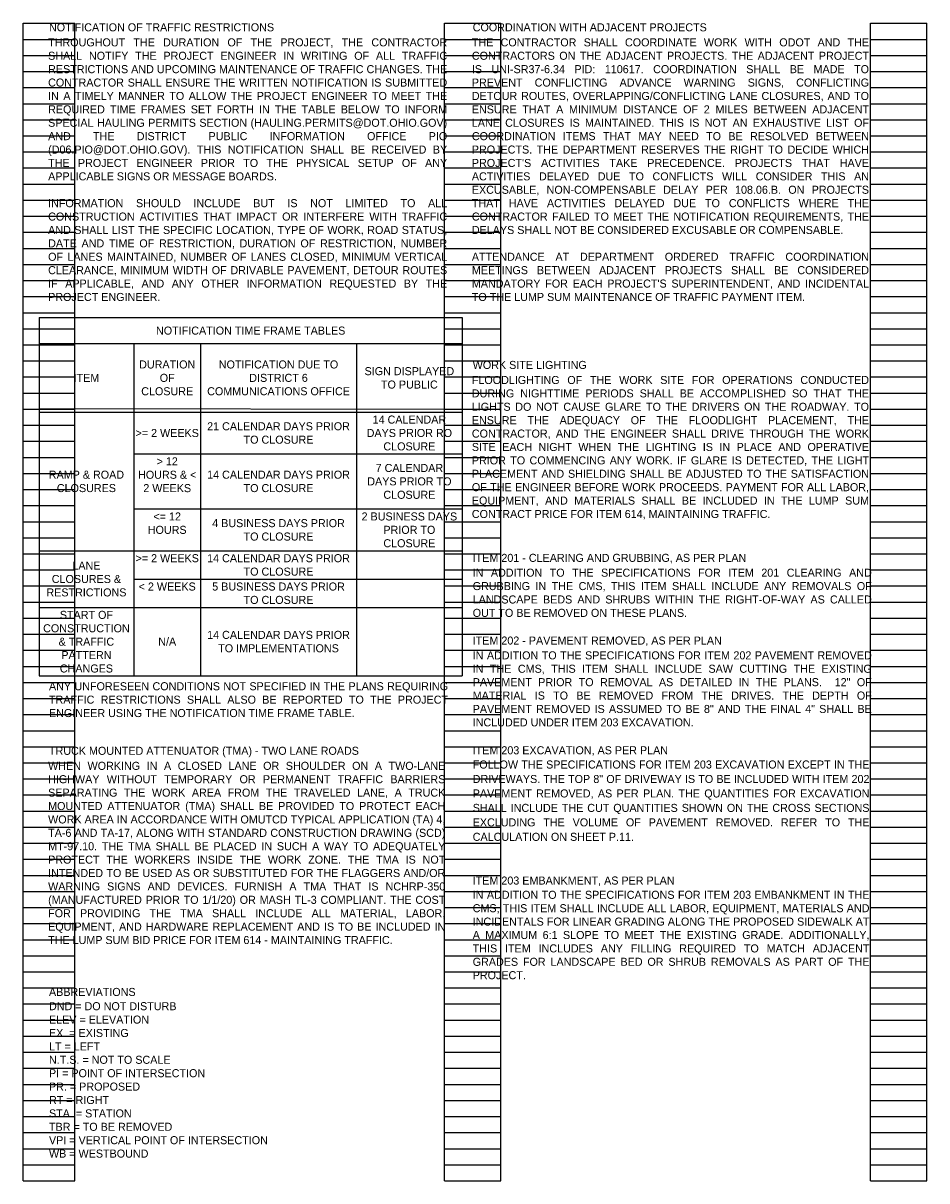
# Paper-space layout 'GENERAL NOTES 2' of a CAD drawing. Header units: feet. Extents: x 2 to 33.5, y 1 to 21.5.
# Tile 1 of 2: x 2 to 17.7, y 1 to 21.1. Entities that reach past the tile are written whole.
import ezdxf

# ---------------------------------------------------------------- set-up
doc = ezdxf.new("R2010")
doc.units = ezdxf.units.FT
doc.header["$MEASUREMENT"] = 0
doc.layers.add('SH_Text', color=7, linetype='Continuous')
doc.styles.add('Slanted-Normal', font='font31.shx', dxfattribs={"height": 0.14})
doc.styles.get("Standard").update_dxf_attribs({"font": 'arial.ttf'})

# ---------------------------------------------------------------- blocks, each defined once
blk = doc.blocks.new('*T885')
at = {"layer": 'SH_Text', "color": 0, "linetype": 'ByBlock', "lineweight": -2, "transparency": 16777216}
for p, q in [((0, 0), (7.372, 0)), ((0, 0), (0, -6.24)), ((7.372, 0), (7.372, -6.24)), ((0, -0.453), (7.372, -0.453)), ((1.65, -0.453), (1.65, -6.24)), ((2.813, -0.453), (2.813, -6.24)), ((5.529, -0.453), (5.529, -6.24)), ((0, -1.647), (7.372, -1.647)), ((1.65, -2.373), (7.372, -2.373)), ((1.65, -3.333), (7.372, -3.333)), ((0, -4.06), (7.372, -4.06)), ((1.65, -4.553), (7.372, -4.553)), ((0, -5.047), (7.372, -5.047)), ((0, -6.24), (7.372, -6.24))]:
    blk.add_line(p, q, dxfattribs=at)
at = {"layer": 'SH_Text', "color": 0, "transparency": 16777216, "char_height": 0.14}
for s, insert, width, attachment_point in [('{\\Ffont31|c0;NOTIFICATION TIME FRAME TABLES}', (3.686, -0.227), 7.2517, 5), ('{\\Ffont31|c0;DURATION OF CLOSURE}', (2.232, -1.05), 1.04227, 5), ('{\\Ffont31|c0;NOTIFICATION DUE TO DISTRICT 6 COMMUNICATIONS OFFICE}', (4.171, -1.05), 2.59602, 5), ('{\\Ffont31|c0;ITEM}', (0.825, -1.05), 1.53048, 5), ('{\\Ffont31|c0;SIGN DISPLAYED TO PUBLIC }', (6.45, -1.05), 1.72293, 5), ('{\\Ffont31|c0;14 CALENDAR DAYS PRIOR RO CLOSURE}', (6.45, -2.01), 1.72293, 5), ('{\\Ffont31|c0;>= 2 WEEKS}', (2.232, -2.01), 1.04227, 5), ('{\\Ffont31|c0;21 CALENDAR DAYS PRIOR TO CLOSURE}', (4.171, -2.01), 2.59602, 5), ('{\\Ffont31|c0;> 12 HOURS & < 2 WEEKS}', (2.232, -2.433), 1.04227, 2), ('{\\Ffont31|c0;7 CALENDAR DAYS PRIOR TO CLOSURE}', (6.45, -2.853), 1.72293, 5), ('{\\Ffont31|c0;RAMP & ROAD CLOSURES}', (0.825, -2.853), 1.53048, 5), ('{\\Ffont31|c0;14 CALENDAR DAYS PRIOR TO CLOSURE}', (4.171, -2.853), 2.59602, 5), ('{\\Ffont31|c0;<= 12 HOURS}', (2.232, -3.393), 1.04227, 2), ('{\\Ffont31|c0;2 BUSINESS DAYS PRIOR TO CLOSURE}', (6.45, -3.697), 1.72293, 5), ('{\\Ffont31|c0;4 BUSINESS DAYS PRIOR TO CLOSURE}', (4.171, -3.697), 2.59602, 5), ('{\\Ffont31|c0;>= 2 WEEKS}', (2.232, -4.12), 1.04227, 2), ('{\\Ffont31|c0;14 CALENDAR DAYS PRIOR TO CLOSURE}', (4.171, -4.12), 2.59602, 2), ('{\\Ffont31|c0;LANE CLOSURES & RESTRICTIONS}', (0.825, -4.553), 1.53048, 5), ('{\\Ffont31|c0;< 2 WEEKS}', (2.232, -4.613), 1.04227, 2), ('{\\Ffont31|c0;5 BUSINESS DAYS PRIOR TO CLOSURE}', (4.171, -4.613), 2.59602, 2), ('{\\Ffont31|c0;START OF CONSTRUCTION & TRAFFIC PATTERN CHANGES}', (0.825, -5.107), 1.53048, 2), ('{\\Ffont31|c0;N/A}', (2.232, -5.643), 1.04227, 5), ('{\\Ffont31|c0;14 CALENDAR DAYS PRIOR TO IMPLEMENTATIONS}', (4.171, -5.643), 2.59602, 5)]:
    blk.add_mtext(s, dxfattribs=dict(at, insert=insert, width=width, attachment_point=attachment_point))

psp = doc.layouts.new('GENERAL NOTES 2')

# ---------------------------------------------------------------- linework, layer by layer
at = {"layer": 'Defpoints', "color": 3, "linetype": 'Continuous'}
for p, q in [((2, 0.98), (2, 21.14)), ((2, 21.14), (2.9, 21.14)), ((2.9, 0.98), (2.9, 21.14)), ((9.34, 0.98), (9.34, 21.14)), ((9.34, 21.14), (10.32, 21.14)), ((10.32, 0.98), (10.32, 21.14)), ((16.76, 0.98), (16.76, 21.14)), ((16.76, 21.14), (17.74, 21.14)), ((17.74, 0.98), (17.74, 21.14)), ((2, 20.86), (2.9, 20.86)), ((9.34, 20.86), (10.32, 20.86)), ((16.76, 20.86), (17.74, 20.86)), ((2, 20.58), (2.9, 20.58)), ((9.34, 20.58), (10.32, 20.58)), ((16.76, 20.58), (17.74, 20.58)), ((2, 20.3), (2.9, 20.3)), ((9.34, 20.3), (10.32, 20.3)), ((16.76, 20.3), (17.74, 20.3)), ((2, 20.02), (2.9, 20.02)), ((9.34, 20.02), (10.32, 20.02)), ((16.76, 20.02), (17.74, 20.02)), ((2, 19.74), (2.9, 19.74)), ((9.34, 19.74), (10.32, 19.74)), ((16.76, 19.74), (17.74, 19.74)), ((2, 19.46), (2.9, 19.46)), ((9.34, 19.46), (10.32, 19.46)), ((16.76, 19.46), (17.74, 19.46)), ((2, 19.18), (2.9, 19.18)), ((9.34, 19.18), (10.32, 19.18)), ((16.76, 19.18), (17.74, 19.18)), ((2, 18.9), (2.9, 18.9)), ((9.34, 18.9), (10.32, 18.9)), ((16.76, 18.9), (17.74, 18.9)), ((2, 18.62), (2.9, 18.62)), ((9.34, 18.62), (10.32, 18.62)), ((16.76, 18.62), (17.74, 18.62)), ((2, 18.34), (2.9, 18.34)), ((9.34, 18.34), (10.32, 18.34)), ((16.76, 18.34), (17.74, 18.34)), ((2, 18.06), (2.9, 18.06)), ((9.34, 18.06), (10.32, 18.06)), ((16.76, 18.06), (17.74, 18.06)), ((2, 17.78), (2.9, 17.78)), ((9.34, 17.78), (10.32, 17.78)), ((16.76, 17.78), (17.74, 17.78)), ((2, 17.5), (2.9, 17.5)), ((9.34, 17.5), (10.32, 17.5)), ((16.76, 17.5), (17.74, 17.5)), ((2, 17.22), (2.9, 17.22)), ((9.34, 17.22), (10.32, 17.22)), ((16.76, 17.22), (17.74, 17.22)), ((2, 16.94), (2.9, 16.94)), ((9.34, 16.94), (10.32, 16.94)), ((16.76, 16.94), (17.74, 16.94)), ((2, 16.66), (2.9, 16.66)), ((9.34, 16.66), (10.32, 16.66)), ((16.76, 16.66), (17.74, 16.66)), ((2, 16.38), (2.9, 16.38)), ((9.34, 16.38), (10.32, 16.38)), ((16.76, 16.38), (17.74, 16.38)), ((2, 16.1), (2.9, 16.1)), ((9.34, 16.1), (10.32, 16.1)), ((16.76, 16.1), (17.74, 16.1)), ((2, 15.82), (2.9, 15.82)), ((9.34, 15.82), (10.32, 15.82)), ((16.76, 15.82), (17.74, 15.82)), ((2, 15.54), (2.9, 15.54)), ((9.34, 15.54), (10.32, 15.54)), ((16.76, 15.54), (17.74, 15.54)), ((2, 15.26), (2.9, 15.26)), ((9.34, 15.26), (10.32, 15.26)), ((16.76, 15.26), (17.74, 15.26)), ((2, 14.98), (2.9, 14.98)), ((9.34, 14.98), (10.32, 14.98)), ((16.76, 14.98), (17.74, 14.98)), ((2, 14.7), (2.9, 14.7)), ((9.34, 14.7), (10.32, 14.7)), ((16.76, 14.7), (17.74, 14.7)), ((2, 14.42), (2.9, 14.42)), ((9.34, 14.42), (10.32, 14.42)), ((16.76, 14.42), (17.74, 14.42)), ((2, 14.14), (2.9, 14.14)), ((9.34, 14.14), (10.32, 14.14)), ((16.76, 14.14), (17.74, 14.14)), ((2, 13.86), (2.9, 13.86)), ((9.34, 13.86), (10.32, 13.86)), ((16.76, 13.86), (17.74, 13.86)), ((2, 13.58), (2.9, 13.58)), ((9.34, 13.58), (10.32, 13.58)), ((16.76, 13.58), (17.74, 13.58)), ((2, 13.3), (2.9, 13.3)), ((9.34, 13.3), (10.32, 13.3)), ((16.76, 13.3), (17.74, 13.3)), ((2, 13.02), (2.9, 13.02)), ((9.34, 13.02), (10.32, 13.02)), ((16.76, 13.02), (17.74, 13.02)), ((2, 12.74), (2.9, 12.74)), ((9.34, 12.74), (10.32, 12.74)), ((16.76, 12.74), (17.74, 12.74)), ((2, 12.46), (2.9, 12.46)), ((9.34, 12.46), (10.32, 12.46)), ((16.76, 12.46), (17.74, 12.46)), ((2, 12.18), (2.9, 12.18)), ((9.34, 12.18), (10.32, 12.18)), ((16.76, 12.18), (17.74, 12.18)), ((2, 11.9), (2.9, 11.9)), ((9.34, 11.9), (10.32, 11.9)), ((16.76, 11.9), (17.74, 11.9)), ((2, 11.62), (2.9, 11.62)), ((9.34, 11.62), (10.32, 11.62)), ((16.76, 11.62), (17.74, 11.62)), ((2, 11.34), (2.9, 11.34)), ((9.34, 11.34), (10.32, 11.34)), ((16.76, 11.34), (17.74, 11.34)), ((2, 11.06), (2.9, 11.06)), ((9.34, 11.06), (10.32, 11.06)), ((16.76, 11.06), (17.74, 11.06)), ((2, 10.78), (2.9, 10.78)), ((9.34, 10.78), (10.32, 10.78)), ((16.76, 10.78), (17.74, 10.78)), ((2, 10.5), (2.9, 10.5)), ((9.34, 10.5), (10.32, 10.5)), ((16.76, 10.5), (17.74, 10.5)), ((2, 10.22), (2.9, 10.22)), ((9.34, 10.22), (10.32, 10.22)), ((16.76, 10.22), (17.74, 10.22)), ((2, 9.94), (2.9, 9.94)), ((9.34, 9.94), (10.32, 9.94)), ((16.76, 9.94), (17.74, 9.94)), ((2, 9.66), (2.9, 9.66)), ((9.34, 9.66), (10.32, 9.66)), ((16.76, 9.66), (17.74, 9.66)), ((2, 9.38), (2.9, 9.38)), ((9.34, 9.38), (10.32, 9.38)), ((16.76, 9.38), (17.74, 9.38)), ((2, 9.1), (2.9, 9.1)), ((9.34, 9.1), (10.32, 9.1)), ((16.76, 9.1), (17.74, 9.1)), ((2, 8.82), (2.9, 8.82)), ((9.34, 8.82), (10.32, 8.82)), ((16.76, 8.82), (17.74, 8.82)), ((2, 8.54), (2.9, 8.54)), ((9.34, 8.54), (10.32, 8.54)), ((16.76, 8.54), (17.74, 8.54)), ((2, 8.26), (2.9, 8.26)), ((9.34, 8.26), (10.32, 8.26)), ((16.76, 8.26), (17.74, 8.26)), ((2, 7.98), (2.9, 7.98)), ((9.34, 7.98), (10.32, 7.98)), ((16.76, 7.98), (17.74, 7.98)), ((2, 7.7), (2.9, 7.7)), ((9.34, 7.7), (10.32, 7.7)), ((16.76, 7.7), (17.74, 7.7)), ((2, 7.42), (2.9, 7.42)), ((9.34, 7.42), (10.32, 7.42)), ((16.76, 7.42), (17.74, 7.42)), ((2, 7.14), (2.9, 7.14)), ((9.34, 7.14), (10.32, 7.14)), ((16.76, 7.14), (17.74, 7.14)), ((2, 6.86), (2.9, 6.86)), ((9.34, 6.86), (10.32, 6.86)), ((16.76, 6.86), (17.74, 6.86)), ((2, 6.58), (2.9, 6.58)), ((9.34, 6.58), (10.32, 6.58)), ((16.76, 6.58), (17.74, 6.58)), ((2, 6.3), (2.9, 6.3)), ((9.34, 6.3), (10.32, 6.3)), ((16.76, 6.3), (17.74, 6.3)), ((2, 6.02), (2.9, 6.02)), ((9.34, 6.02), (10.32, 6.02)), ((16.76, 6.02), (17.74, 6.02)), ((2, 5.74), (2.9, 5.74)), ((9.34, 5.74), (10.32, 5.74)), ((16.76, 5.74), (17.74, 5.74)), ((2, 5.46), (2.9, 5.46)), ((9.34, 5.46), (10.32, 5.46)), ((16.76, 5.46), (17.74, 5.46)), ((2, 5.18), (2.9, 5.18)), ((9.34, 5.18), (10.32, 5.18)), ((16.76, 5.18), (17.74, 5.18)), ((2, 4.9), (2.9, 4.9)), ((9.34, 4.9), (10.32, 4.9)), ((16.76, 4.9), (17.74, 4.9)), ((2, 4.62), (2.9, 4.62)), ((9.34, 4.62), (10.32, 4.62)), ((16.76, 4.62), (17.74, 4.62)), ((2, 4.34), (2.9, 4.34)), ((9.34, 4.34), (10.32, 4.34)), ((16.76, 4.34), (17.74, 4.34)), ((2, 4.06), (2.9, 4.06)), ((9.34, 4.06), (10.32, 4.06)), ((16.76, 4.06), (17.74, 4.06)), ((2, 3.78), (2.9, 3.78)), ((9.34, 3.78), (10.32, 3.78)), ((16.76, 3.78), (17.74, 3.78)), ((2, 3.5), (2.9, 3.5)), ((9.34, 3.5), (10.32, 3.5)), ((16.76, 3.5), (17.74, 3.5)), ((2, 3.22), (2.9, 3.22)), ((9.34, 3.22), (10.32, 3.22)), ((16.76, 3.22), (17.74, 3.22)), ((2, 2.94), (2.9, 2.94)), ((9.34, 2.94), (10.32, 2.94)), ((16.76, 2.94), (17.74, 2.94)), ((2, 2.66), (2.9, 2.66)), ((9.34, 2.66), (10.32, 2.66)), ((16.76, 2.66), (17.74, 2.66)), ((2, 2.38), (2.9, 2.38)), ((9.34, 2.38), (10.32, 2.38)), ((16.76, 2.38), (17.74, 2.38)), ((2, 2.1), (2.9, 2.1)), ((9.34, 2.1), (10.32, 2.1)), ((16.76, 2.1), (17.74, 2.1)), ((2, 1.82), (2.9, 1.82)), ((9.34, 1.82), (10.32, 1.82)), ((16.76, 1.82), (17.74, 1.82)), ((2, 1.54), (2.9, 1.54)), ((9.34, 1.54), (10.32, 1.54)), ((16.76, 1.54), (17.74, 1.54)), ((2, 1.26), (2.9, 1.26)), ((9.34, 1.26), (10.32, 1.26)), ((16.76, 1.26), (17.74, 1.26)), ((2, 0.98), (2.9, 0.98)), ((9.34, 0.98), (10.32, 0.98)), ((16.76, 0.98), (17.74, 0.98))]:
    psp.add_line(p, q, dxfattribs=at)
at = {"layer": 'SH_Text'}
psp.add_lwpolyline([(2.277, 14.432), (9.649, 14.42)], dxfattribs=at)

# ---------------------------------------------------------------- block references
psp.add_blockref('*T885', (2.277, 16.014))

# ---------------------------------------------------------------- texts
at = {"layer": 'SH_Text', "char_height": 0.14, "attachment_point": 1, "style": 'Slanted-Normal'}
for s, insert, width in [('NOTIFICATION OF TRAFFIC RESTRICTIONS', (2.45, 21.14), 4.89293), ('COORDINATION WITH ADJACENT PROJECTS', (9.83, 21.14), 6.26305), ('WORK SITE LIGHTING', (9.83, 15.26), 6.26305), ('ITEM 201 - CLEARING AND GRUBBING, AS PER PLAN', (9.83, 11.9), 6.6846), ('ITEM 202 - PAVEMENT REMOVED, AS PER PLAN', (9.83, 10.46), 4.89293), ('TRUCK MOUNTED ATTENUATOR (TMA) - TWO LANE ROADS', (2.45, 8.54), 6.26305), ('ITEM 203 EXCAVATION, AS PER PLAN', (9.83, 8.549), 4.89293), ('\\pxqj;\\P\\P\\P\\pa0.66667,sm1.07917;FOLLOW THE SPECIFICATIONS FOR ITEM 203 EXCAVATION EXCEPT IN THE DRIVEWAYS. THE TOP 8" OF DRIVEWAY IS TO BE INCLUDED WITH ITEM 202 PAVEMENT REMOVED, AS PER PLAN. THE QUANTITIES FOR EXCAVATION SHALL INCLUDE THE CUT QUANTITIES SHOWN ON THE CROSS SECTIONS EXCLUDING THE VOLUME OF PAVEMENT REMOVED. REFER TO THE CALCULATION ON SHEET P.11.', (9.83, 9.001), 6.89), ('ITEM 203 EMBANKMENT, AS PER PLAN', (9.83, 6.28), 4.89293), ('\\pxqj;\\P\\P\\PIN ADDITION TO THE SPECIFICATIONS FOR ITEM 203 EMBANKMENT IN THE CMS, THIS ITEM SHALL INCLUDE ALL LABOR, EQUIPMENT, MATERIALS AND INCIDENTALS FOR LINEAR GRADING ALONG THE PROPOSED SIDEWALK AT A MAXIMUM 6:1 SLOPE TO MEET THE EXISTING GRADE. ADDITIONALLY, THIS ITEM INCLUDES ANY FILLING REQUIRED TO MATCH ADJACENT GRADES FOR LANDSCAPE BED OR SHRUB REMOVALS AS PART OF THE PROJECT.', (9.83, 6.732), 6.89), ('ABBREVIATIONS', (2.45, 4.34), 4.89293), ('\\pxqj;\\P\\P\\PDND = DO NOT DISTURB\\PELEV = ELEVATION\\PEX. = EXISTING\\PLT = LEFT\\PN.T.S. = NOT TO SCALE\\PPI = POINT OF INTERSECTION\\PPR. = PROPOSED\\PRT = RIGHT\\PSTA. = STATION\\PTBR = TO BE REMOVED\\PVPI = VERTICAL POINT OF INTERSECTION\\PWB = WESTBOUND', (2.45, 4.792), 6.89)]:
    psp.add_mtext(s, dxfattribs=dict(at, insert=insert, width=width))
at = {"layer": 'SH_Text', "char_height": 0.14, "attachment_point": 1}
for s, width, heights, insert in [('\\pxqj;{\\Ffont31|c0;THROUGHOUT THE DURATION OF THE PROJECT, THE CONTRACTOR SHALL NOTIFY THE PROJECT ENGINEER IN WRITING OF ALL TRAFFIC RESTRICTIONS AND UPCOMING MAINTENANCE OF TRAFFIC CHANGES. THE CONTRACTOR SHALL ENSURE THE WRITTEN NOTIFICATION IS SUBMITTED IN A TIMELY MANNER TO ALLOW THE PROJECT ENGINEER TO MEET THE REQUIRED TIME FRAMES SET FORTH IN THE TABLE BELOW TO INFORM SPECIAL HAULING PERMITS SECTION (HAULING.PERMITS@DOT.OHIO.GOV) AND THE DISTRICT PUBLIC INFORMATION OFFICE PIO (D06.PIO@DOT.OHIO.GOV). THIS NOTIFICATION SHALL BE RECEIVED BY THE PROJECT ENGINEER PRIOR TO THE PHYSICAL SETUP OF ANY APPLICABLE SIGNS OR MESSAGE BOARDS. \\P\\PINFORMATION SHOULD INCLUDE BUT IS NOT LIMITED TO ALL CONSTRUCTION ACTIVITIES THAT IMPACT OR INTERFERE WITH TRAFFIC AND SHALL LIST THE SPECIFIC LOCATION, TYPE OF WORK, ROAD STATUS, DATE AND TIME OF RESTRICTION, DURATION OF RESTRICTION, NUMBER OF LANES MAINTAINED, NUMBER OF LANES CLOSED, MINIMUM VERTICAL CLEARANCE, MINIMUM WIDTH OF DRIVABLE PAVEMENT, DETOUR ROUTES IF APPLICABLE, AND ANY OTHER INFORMATION REQUESTED BY THE PROJECT ENGINEER.}', 6.93, [0], (2.435, 20.878)), ("\\pxqj;{\\Ffont31|c0;THE CONTRACTOR SHALL COORDINATE WORK WITH ODOT AND THE CONTRACTORS ON THE ADJACENT PROJECTS. THE ADJACENT PROJECT IS UNI-SR37-6.34 PID: 110617. COORDINATION SHALL BE MADE TO PREVENT CONFLICTING ADVANCE WARNING SIGNS, CONFLICTING DETOUR ROUTES, OVERLAPPING/CONFLICTING LANE CLOSURES, AND TO ENSURE THAT A MINIMUM DISTANCE OF 2 MILES BETWEEN ADJACENT LANE CLOSURES IS MAINTAINED. THIS IS NOT AN EXHAUSTIVE LIST OF COORDINATION ITEMS THAT MAY NEED TO BE RESOLVED BETWEEN PROJECTS. THE DEPARTMENT RESERVES THE RIGHT TO DECIDE WHICH PROJECT'S ACTIVITIES TAKE PRECEDENCE. PROJECTS THAT HAVE ACTIVITIES DELAYED DUE TO CONFLICTS WILL CONSIDER THIS AN EXCUSABLE, NON-COMPENSABLE DELAY PER 108.06.B. ON PROJECTS THAT HAVE ACTIVITIES DELAYED DUE TO CONFLICTS WHERE THE CONTRACTOR FAILED TO MEET THE NOTIFICATION REQUIREMENTS, THE DELAYS SHALL NOT BE CONSIDERED EXCUSABLE OR COMPENSABLE.\\P\\PATTENDANCE AT DEPARTMENT ORDERED TRAFFIC COORDINATION MEETINGS BETWEEN ADJACENT PROJECTS SHALL BE CONSIDERED MANDATORY FOR EACH PROJECT'S SUPERINTENDENT, AND INCIDENTAL TO THE LUMP SUM MAINTENANCE OF TRAFFIC PAYMENT ITEM.}", 6.89699, [5.867], (9.815, 20.878)), ('\\pxqj;{\\Ffont31|c0;FLOODLIGHTING OF THE WORK SITE FOR OPERATIONS CONDUCTED DURING NIGHTTIME PERIODS SHALL BE ACCOMPLISHED SO THAT THE LIGHTS DO NOT CAUSE GLARE TO THE DRIVERS ON THE ROADWAY. TO ENSURE THE ADEQUACY OF THE FLOODLIGHT PLACEMENT, THE CONTRACTOR, AND THE ENGINEER SHALL DRIVE THROUGH THE WORK SITE EACH NIGHT WHEN THE LIGHTING IS IN PLACE AND OPERATIVE PRIOR TO COMMENCING ANY WORK. IF GLARE IS DETECTED, THE LIGHT PLACEMENT AND SHIELDING SHALL BE ADJUSTED TO THE SATISFACTION OF THE ENGINEER BEFORE WORK PROCEEDS. PAYMENT FOR ALL LABOR, EQUIPMENT, AND MATERIALS SHALL BE INCLUDED IN THE LUMP SUM CONTRACT PRICE FOR ITEM 614, MAINTAINING TRAFFIC.}', 6.89699, [5.867], (9.815, 14.998)), ('\\pxqj;{\\Ffont31|c0;IN ADDITION TO THE SPECIFICATIONS FOR ITEM 201 CLEARING AND GRUBBING IN THE CMS, THIS ITEM SHALL INCLUDE ANY REMOVALS OF LANDSCAPE BEDS AND SHRUBS WITHIN THE RIGHT-OF-WAY AS CALLED OUT TO BE REMOVED ON THESE PLANS.}', 6.93, [0], (9.83, 11.642)), ('\\pxqj;{\\Ffont31|c0;IN ADDITION TO THE SPECIFICATIONS FOR ITEM 202 PAVEMENT REMOVED IN THE CMS, THIS ITEM SHALL INCLUDE SAW CUTTING THE EXISTING PAVEMENT PRIOR TO REMOVAL AS DETAILED IN THE PLANS.  12" OF MATERIAL IS TO BE REMOVED FROM THE DRIVES. THE DEPTH OF PAVEMENT REMOVED IS ASSUMED TO BE 8" AND THE FINAL 4" SHALL BE INCLUDED UNDER ITEM 203 EXCAVATION.}', 6.93, [0], (9.83, 10.202)), ('\\pxqj;{\\Ffont31|c0;ANY UNFORESEEN CONDITIONS NOT SPECIFIED IN THE PLANS REQUIRING TRAFFIC RESTRICTIONS SHALL ALSO BE REPORTED TO THE PROJECT ENGINEER USING THE NOTIFICATION TIME FRAME TABLE. }', 6.93, [0], (2.45, 9.664)), ('\\pxqj;{\\Ffont31|c0;WHEN WORKING IN A CLOSED LANE OR SHOULDER ON A TWO-LANE HIGHWAY WITHOUT TEMPORARY OR PERMANENT TRAFFIC BARRIERS SEPARATING THE WORK AREA FROM THE TRAVELED LANE, A TRUCK MOUNTED ATTENUATOR (TMA) SHALL BE PROVIDED TO PROTECT EACH WORK AREA IN ACCORDANCE WITH OMUTCD TYPICAL APPLICATION (TA) 4, TA-6 AND TA-17, ALONG WITH STANDARD CONSTRUCTION DRAWING (SCD) MT-97.10. THE TMA SHALL BE PLACED IN SUCH A WAY TO ADEQUATELY PROTECT THE WORKERS INSIDE THE WORK ZONE. THE TMA IS NOT INTENDED TO BE USED AS OR SUBSTITUTED FOR THE FLAGGERS AND/OR WARNING SIGNS AND DEVICES. FURNISH A TMA THAT IS NCHRP-350 (MANUFACTURED PRIOR TO 1/1/20) OR MASH TL-3 COMPLIANT. THE COST FOR PROVIDING THE TMA SHALL INCLUDE ALL MATERIAL, LABOR, EQUIPMENT, AND HARDWARE REPLACEMENT AND IS TO BE INCLUDED IN THE LUMP SUM BID PRICE FOR ITEM 614 - MAINTAINING TRAFFIC. }', 6.89699, [5.867], (2.435, 8.278))]:
    psp.add_mtext_dynamic_manual_height_columns(s, width=width, gutter_width=1, heights=heights, dxfattribs=dict(at, insert=insert))

doc.saveas('drawing.dxf')
